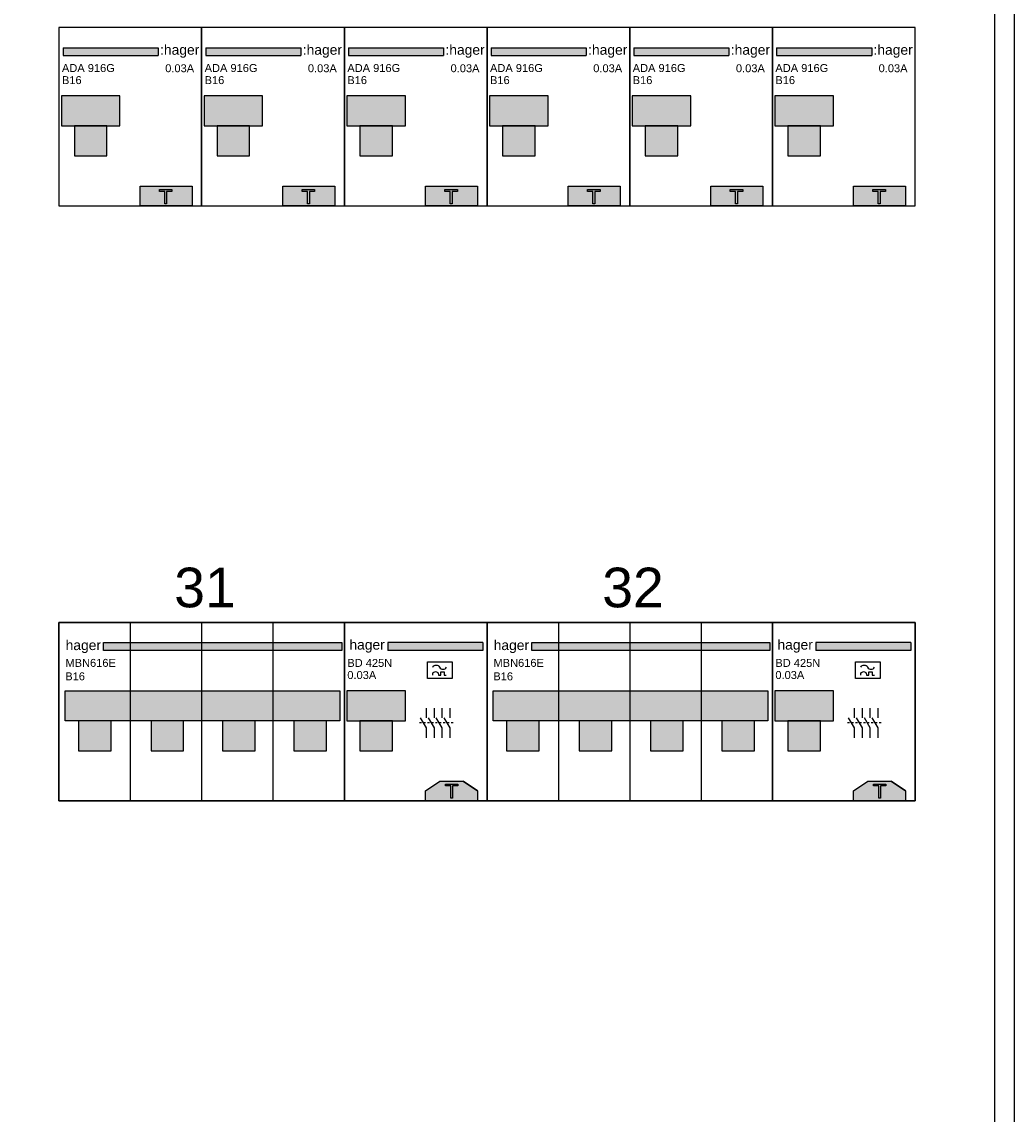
# Model space of a CAD drawing. Header units: millimetres. Extents: x -26318 to 195000, y -34446 to 95000.
# Tile 12 of 22: x -14696 to -12192, y 11423 to 14177. Entities that reach past the tile are written whole.
import ezdxf
from ezdxf.enums import TextEntityAlignment as Align

# ---------------------------------------------------------------- set-up
doc = ezdxf.new("R2010")
doc.units = ezdxf.units.MM
doc.header["$LTSCALE"] = 100
doc.layers.add('EL$6----', color=7, linetype='Continuous')
doc.styles.add('Arial', font='arial.ttf')

# ---------------------------------------------------------------- blocks, each defined once
blk = doc.blocks.new('*U143')
blk.add_hatch(color=256).paths.add_polyline_path([(250.5, -50.9), (10.4, -50.9), (10.4, -70.9), (250.5, -70.9)], flags=17)
for color, points in [(160, [(10.4, -50.9), (10.4, -70.9), (250.5, -70.9), (250.5, -50.9)]), (8, [(6.1, -247.8), (153.9, -247.8), (153.9, -172.7), (6.1, -172.7)]), (8, [(38.9, -323.6), (121.1, -323.6), (121.1, -247.8), (38.9, -247.8)])]:
    blk.add_hatch(color=color).paths.add_polyline_path(points)
h = blk.add_hatch(color=160)
h.dxf.hatch_style = 1
h.paths.add_polyline_path([(205, -400), (205, -450), (336, -450), (336, -400)])
at = {"color": 0}
for p, q in [((10.4, -50.9), (250.5, -50.9)), ((10.4, -50.9), (10.4, -70.9)), ((250.5, -50.9), (250.5, -70.9)), ((10.4, -70.9), (250.5, -70.9))]:
    blk.add_line(p, q, dxfattribs=at)
blk.add_lwpolyline([(0, 0), (0, -450), (360, -450), (360, 0), (0, 0)], dxfattribs=at)
for points in [[(6.1, -247.8), (153.9, -247.8), (153.9, -172.7), (6.1, -172.7)], [(38.9, -323.6), (121.1, -323.6), (121.1, -247.8), (38.9, -247.8)], [(38.9, -323.6), (121.1, -323.6), (121.1, -247.8), (38.9, -247.8)]]:
    blk.add_lwpolyline(points, close=True, dxfattribs=at)
at = {"flags": 128}
blk.add_lwpolyline([(205, -450), (205, -400), (336, -400), (336, -450)], close=True, dxfattribs=at)
blk.add_lwpolyline([(267.2, -413.5), (253.8, -413.5), (253.8, -408.9), (285.1, -408.9), (285.1, -413.5), (271.7, -413.5), (271.7, -444.8), (267.2, -444.8)], close=True)
at = {"color": 160, "style": 'Arial'}
blk.add_text(':hager', height=25, dxfattribs=at).set_placement((255.1, -68.7))
at = {"style": 'Arial'}
for tag, p in [('TYPE', (7.5, -112.2)), ('VERMOGEN', (7.5, -142.7))]:
    blk.add_attdef(tag, p, '', height=20, dxfattribs=at)
blk.add_attdef('UITSCHAKELWAARDE', text='', height=20, dxfattribs=at).set_placement((341, -112.8), align=Align.RIGHT)
blk = doc.blocks.new('*U142')
h = blk.add_hatch(color=160)
h.dxf.hatch_style = 1
h.paths.add_polyline_path([(353.9, -50.9), (353.9, -70.9), (-247.3, -70.9), (-247.3, -50.9)])
h = blk.add_hatch(color=8)
h.dxf.hatch_style = 1
h.paths.add_polyline_path([(348.5, -172.8), (-344.6, -172.8), (-344.6, -247.8), (348.5, -247.8)])
for points in [[(-310.7, -323.6), (-228.5, -323.6), (-228.5, -247.8), (-310.7, -247.8)], [(-127.6, -323.6), (-45.4, -323.6), (-45.4, -247.8), (-127.6, -247.8)], [(52.4, -323.6), (134.6, -323.6), (134.6, -247.8), (52.4, -247.8)], [(232.4, -323.6), (314.6, -323.6), (314.6, -247.8), (232.4, -247.8)]]:
    blk.add_hatch(color=8).paths.add_polyline_path(points)
at = {"color": 0}
blk.add_lwpolyline([(-360, 0), (-360, -450), (360, -450), (360, 0), (-360, 0)], dxfattribs=at)
at = {"flags": 128}
for points in [[(-180, 0), (-180, -450)], [(0, 0), (0, -450)], [(180, 0), (180, -450)]]:
    blk.add_lwpolyline(points, dxfattribs=at)
blk.add_lwpolyline([(353.9, -50.9), (353.9, -70.9), (-247.3, -70.9), (-247.3, -50.9)], close=True)
blk.add_lwpolyline([(-344.6, -247.8), (-344.6, -172.8), (348.5, -172.8), (348.5, -247.8)], close=True, dxfattribs=at)
at = {"color": 0}
for points in [[(-310.7, -323.6), (-228.5, -323.6), (-228.5, -247.8), (-310.7, -247.8)], [(-310.7, -323.6), (-228.5, -323.6), (-228.5, -247.8), (-310.7, -247.8)], [(-127.6, -323.6), (-45.4, -323.6), (-45.4, -247.8), (-127.6, -247.8)], [(-127.6, -323.6), (-45.4, -323.6), (-45.4, -247.8), (-127.6, -247.8)], [(52.4, -323.6), (134.6, -323.6), (134.6, -247.8), (52.4, -247.8)], [(52.4, -323.6), (134.6, -323.6), (134.6, -247.8), (52.4, -247.8)], [(232.4, -323.6), (314.6, -323.6), (314.6, -247.8), (232.4, -247.8)], [(232.4, -323.6), (314.6, -323.6), (314.6, -247.8), (232.4, -247.8)]]:
    blk.add_lwpolyline(points, close=True, dxfattribs=at)
at = {"color": 160, "style": 'Arial'}
blk.add_text('hager', height=25, dxfattribs=at).set_placement((-343.2, -69.8))
at = {"style": 'Arial'}
for tag, p in [('TYPENUMMER', (-343.7, -112.1)), ('VERMOGENSTYPE', (-344.1, -146))]:
    blk.add_attdef(tag, p, '', height=20, dxfattribs=at)
blk = doc.blocks.new('Hager aardlekblok')
blk.add_hatch(color=256).paths.add_polyline_path([(109.5, -50.9), (349.6, -50.9), (349.6, -70.9), (109.5, -70.9)], flags=17)
for color, points in [(160, [(349.6, -50.9), (349.6, -70.9), (109.5, -70.9), (109.5, -50.9)]), (8, [(6.1, -247.8), (153.9, -247.8), (153.9, -172.7), (6.1, -172.7)]), (8, [(38.9, -323.6), (121.1, -323.6), (121.1, -247.8), (38.9, -247.8)])]:
    blk.add_hatch(color=color).paths.add_polyline_path(points)
h = blk.add_hatch(color=160)
h.dxf.hatch_style = 1
h.paths.add_polyline_path([(300, -400), (241, -400), (205, -425), (205, -450), (336, -450), (336, -425)])
at = {"color": 0}
for p, q in [((349.6, -50.9), (109.5, -50.9)), ((109.5, -50.9), (109.5, -70.9)), ((349.6, -50.9), (349.6, -70.9)), ((349.6, -70.9), (109.5, -70.9))]:
    blk.add_line(p, q, dxfattribs=at)
blk.add_lwpolyline([(0, 0), (0, -450), (360, -450), (360, 0), (0, 0)], dxfattribs=at)
for points in [[(210, -99.4), (272.2, -99.4), (272.2, -141.5), (210, -141.5)], [(268.6, -412), (255.2, -412), (255.2, -407.5), (286.5, -407.5), (286.5, -412), (273.1, -412), (273.1, -443.3), (268.6, -443.3)]]:
    blk.add_lwpolyline(points, close=True)
at = {"flags": 128}
for points in [[(223, -113, -0.614823), (240.3, -113)], [(223, -132.8, -1.220985), (237.4, -132.8), (243.4, -132.8), (243.4, -124.3), (251.8, -124.3), (251.8, -132.8), (257.3, -132.8)], [(240.3, -113, 0.597399), (257.6, -113)]]:
    blk.add_lwpolyline(points, format="xyb", dxfattribs=at)
at = {"color": 0}
for points in [[(6.1, -247.8), (153.9, -247.8), (153.9, -172.7), (6.1, -172.7)], [(38.9, -323.6), (121.1, -323.6), (121.1, -247.8), (38.9, -247.8)], [(38.9, -323.6), (121.1, -323.6), (121.1, -247.8), (38.9, -247.8)]]:
    blk.add_lwpolyline(points, close=True, dxfattribs=at)
at = {"flags": 128}
for points in [[(207.1, -241), (207.1, -216)], [(227.1, -241), (227.1, -216)], [(247.1, -241), (247.1, -216)], [(267.1, -241), (267.1, -216)], [(207.1, -291), (207.1, -266), (192.1, -241)], [(227.1, -291), (227.1, -266), (212.1, -241)], [(247.1, -291), (247.1, -266), (232.1, -241)], [(267.1, -291), (267.1, -266), (252.1, -241)], [(194.6, -253.5), (189.6, -253.5)], [(204.6, -253.5), (199.6, -253.5)], [(214.6, -253.5), (209.6, -253.5)], [(224.6, -253.5), (219.6, -253.5)], [(234.6, -253.5), (229.6, -253.5)], [(244.6, -253.5), (239.6, -253.5)], [(254.6, -253.5), (249.6, -253.5)], [(264.6, -253.5), (259.6, -253.5)], [(274.6, -253.5), (269.6, -253.5)]]:
    blk.add_lwpolyline(points, dxfattribs=at)
blk.add_lwpolyline([(205, -450), (205, -425), (241, -400), (300, -400), (336, -425), (336, -450)], close=True, dxfattribs=at)
for points in [[(205, -425), (241, -400)], [(336, -425), (300, -400)]]:
    blk.add_lwpolyline(points)
at = {"color": 160, "style": 'Arial'}
blk.add_text('hager', height=25, dxfattribs=at).set_placement((12.8, -68.7))
at = {"style": 'Arial'}
for tag, p in [('TYPE', (7.5, -112.2)), ('VERMOGEN', (7.5, -142.7))]:
    blk.add_attdef(tag, p, '', height=20, dxfattribs=at)

msp = doc.modelspace()

# ---------------------------------------------------------------- linework, layer by layer
at = {"layer": 'EL$6----'}
for points in [[(-19972.5, 17004), (-12192.5, 17004), (-12192.5, 7705.3), (-19972.5, 7705.3)], [(-14802.5, 14688.2), (-12242.5, 14688.2), (-12242.5, 8688.2), (-14802.5, 8688.2)]]:
    msp.add_lwpolyline(points, close=True, dxfattribs=at)
at = {"layer": 'EL$6----', "ltscale": 0.2}
for points in [[(-12442.5, 14163.2), (-14602.5, 14163.2), (-14602.5, 13713.2), (-12442.5, 13713.2)], [(-12442.5, 14163.2), (-14602.5, 14163.2), (-14602.5, 13713.2), (-12442.5, 13713.2)], [(-12442.5, 12213.2), (-14602.5, 12213.2), (-14602.5, 12663.2), (-12442.5, 12663.2)], [(-12442.5, 12213.2), (-14602.5, 12213.2), (-14602.5, 12663.2), (-12442.5, 12663.2)]]:
    msp.add_lwpolyline(points, close=True, dxfattribs=at)

# ---------------------------------------------------------------- block references
at = {"layer": 'EL$6----'}
for name, p, values in [('*U143', (-14602.5, 14163.2), {'TYPE': 'ADA 916G', 'VERMOGEN': 'B16', 'UITSCHAKELWAARDE': '0.03A'}), ('*U143', (-14242.5, 14163.2), {'TYPE': 'ADA 916G', 'VERMOGEN': 'B16', 'UITSCHAKELWAARDE': '0.03A'}), ('*U143', (-13882.5, 14163.2), {'TYPE': 'ADA 916G', 'VERMOGEN': 'B16', 'UITSCHAKELWAARDE': '0.03A'}), ('*U143', (-13522.5, 14163.2), {'TYPE': 'ADA 916G', 'VERMOGEN': 'B16', 'UITSCHAKELWAARDE': '0.03A'}), ('*U143', (-13162.5, 14163.2), {'TYPE': 'ADA 916G', 'VERMOGEN': 'B16', 'UITSCHAKELWAARDE': '0.03A'}), ('*U143', (-12802.5, 14163.2), {'TYPE': 'ADA 916G', 'VERMOGEN': 'B16', 'UITSCHAKELWAARDE': '0.03A'}), ('*U142', (-14242.5, 12663.2), {'TYPENUMMER': 'MBN616E', 'VERMOGENSTYPE': 'B16'}), ('Hager aardlekblok', (-13882.5, 12663.2), {'VERMOGEN': '0.03A', 'TYPE': 'BD 425N'}), ('*U142', (-13162.5, 12663.2), {'TYPENUMMER': 'MBN616E', 'VERMOGENSTYPE': 'B16'}), ('Hager aardlekblok', (-12802.5, 12663.2), {'VERMOGEN': '0.03A', 'TYPE': 'BD 425N'})]:
    msp.add_blockref(name, p, dxfattribs=at).add_auto_attribs(values)

# ---------------------------------------------------------------- texts
at = {"layer": 'EL$6----', "style": 'Arial'}
for s, p in [('31', (-14234.1, 12751.2)), ('32', (-13154.1, 12751.2))]:
    msp.add_text(s, height=100, dxfattribs=at).set_placement(p, align=Align.MIDDLE_CENTER)

doc.saveas('drawing.dxf')
